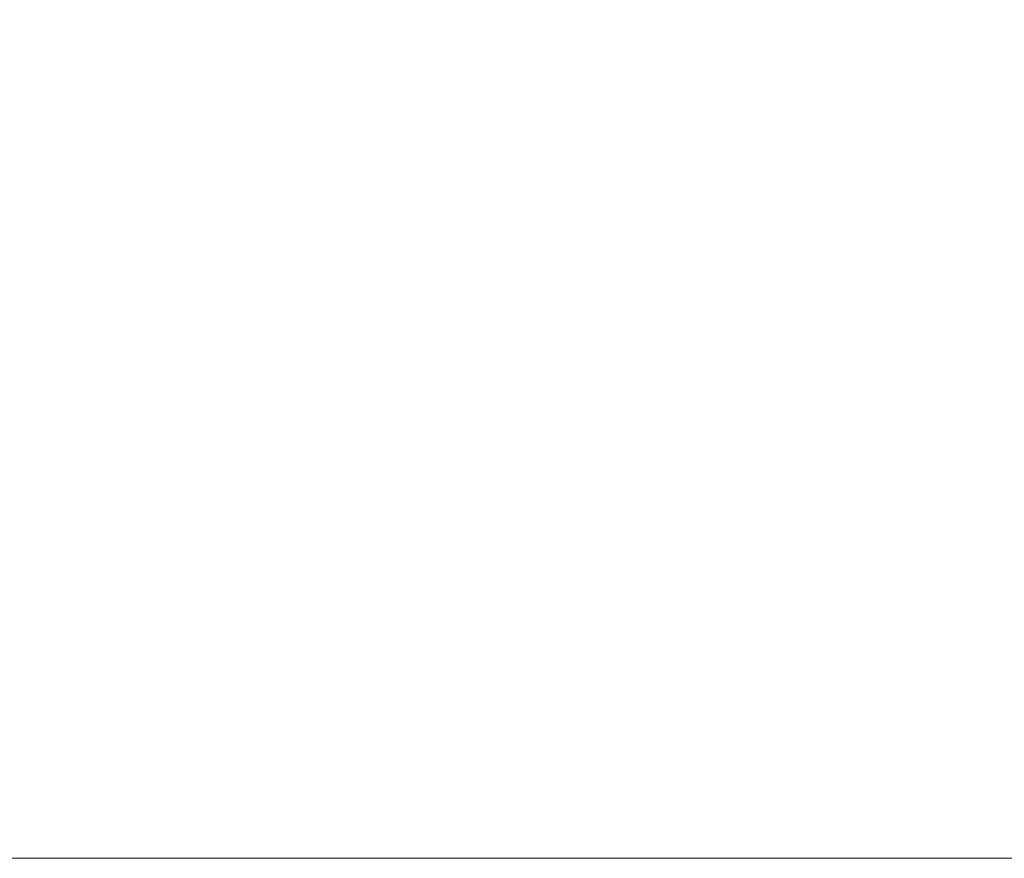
# Model space of a CAD drawing. Header units: millimetres. Extents: x -1000 to -340, y -753 to -30.
# Tile 187 of 256: x -699 to -660, y -693 to -659. Entities that reach past the tile are written whole.
import ezdxf

# ---------------------------------------------------------------- set-up
doc = ezdxf.new("R2010")
doc.units = ezdxf.units.MM
doc.layers.add('Q-SPCQ', color=91, linetype='Continuous')

# ---------------------------------------------------------------- blocks, each defined once
blk = doc.blocks.new('FamilyGeomCombination_36087-View 1')
at = {"layer": 'Q-SPCQ', "lineweight": 9}
mesh = blk.add_polyface(dxfattribs=at)
corners = [(-340, -692.835, 1216.813), (-340, -642.835, 1216.813), (-1000, -642.835, 1216.813), (-1000, -692.835, 1216.813)]
mesh.append_faces([[corners[k] for k in face] for face in [(0, 1, 2, 3)]])
mesh = blk.add_polyface(dxfattribs=at)
corners = [(-1000, -692.835, -624.187), (-1000, -642.835, -624.187), (-340, -642.835, -624.187), (-340, -692.835, -624.187)]
mesh.append_faces([[corners[k] for k in face] for face in [(0, 1, 2, 3)]])
mesh = blk.add_polyface(dxfattribs=at)
corners = [(-390, -692.835, 1141.813), (-910, -692.835, 1141.813), (-910, -642.835, 1141.813), (-390, -642.835, 1141.813)]
mesh.append_faces([[corners[k] for k in face] for face in [(0, 1, 2, 3)]])
mesh = blk.add_polyface(dxfattribs=at)
corners = [(-910, -692.835, -524.187), (-390, -692.835, -524.187), (-390, -642.835, -524.187), (-910, -642.835, -524.187)]
mesh.append_faces([[corners[k] for k in face] for face in [(0, 1, 2, 3)]])
mesh = blk.add_polyface(dxfattribs=at)
corners = [(-340, -692.835, 1216.813), (-1000, -692.835, 1216.813), (-1000, -692.835, -624.187), (-340, -692.835, -624.187), (-910, -692.835, 1141.813), (-390, -692.835, 1141.813), (-390, -692.835, -524.187), (-910, -692.835, -524.187)]
mesh.append_faces([[corners[k] for k in face] for face in [(0, 5, 6, 3), (3, 6, 7, 2)]], dxfattribs={"vtx0": -1, "vtx2": -1})
mesh.append_faces([[corners[k] for k in face] for face in [(4, 5, 0, 1), (7, 4, 1, 2)]], dxfattribs={"vtx1": -1, "vtx3": -1})

msp = doc.modelspace()

# ---------------------------------------------------------------- block references
at = {"layer": 'Q-SPCQ', "lineweight": 9}
msp.add_blockref('FamilyGeomCombination_36087-View 1', (0, 0), dxfattribs=at)

# ---------------------------------------------------------------- meshes
at = {"layer": 'Q-SPCQ', "lineweight": 9, "transparency": 33554568}
mesh = msp.add_polyface(dxfattribs=at)
corners = [(-390, -692.835, 1141.813), (-390, -642.835, 1141.813), (-910, -642.835, 1141.813), (-910, -692.835, 1141.813)]
mesh.append_faces([[corners[k] for k in face] for face in [(0, 1, 2, 3)]])
mesh = msp.add_polyface(dxfattribs=at)
corners = [(-910, -692.835, -524.187), (-910, -642.835, -524.187), (-390, -642.835, -524.187), (-390, -692.835, -524.187)]
mesh.append_faces([[corners[k] for k in face] for face in [(0, 1, 2, 3)]])
mesh = msp.add_polyface(dxfattribs=at)
corners = [(-910, -692.835, 1141.813), (-910, -692.835, -524.187), (-390, -692.835, -524.187), (-390, -692.835, 1141.813)]
mesh.append_faces([[corners[k] for k in face] for face in [(0, 1, 2, 3)]])

doc.saveas('drawing.dxf')
